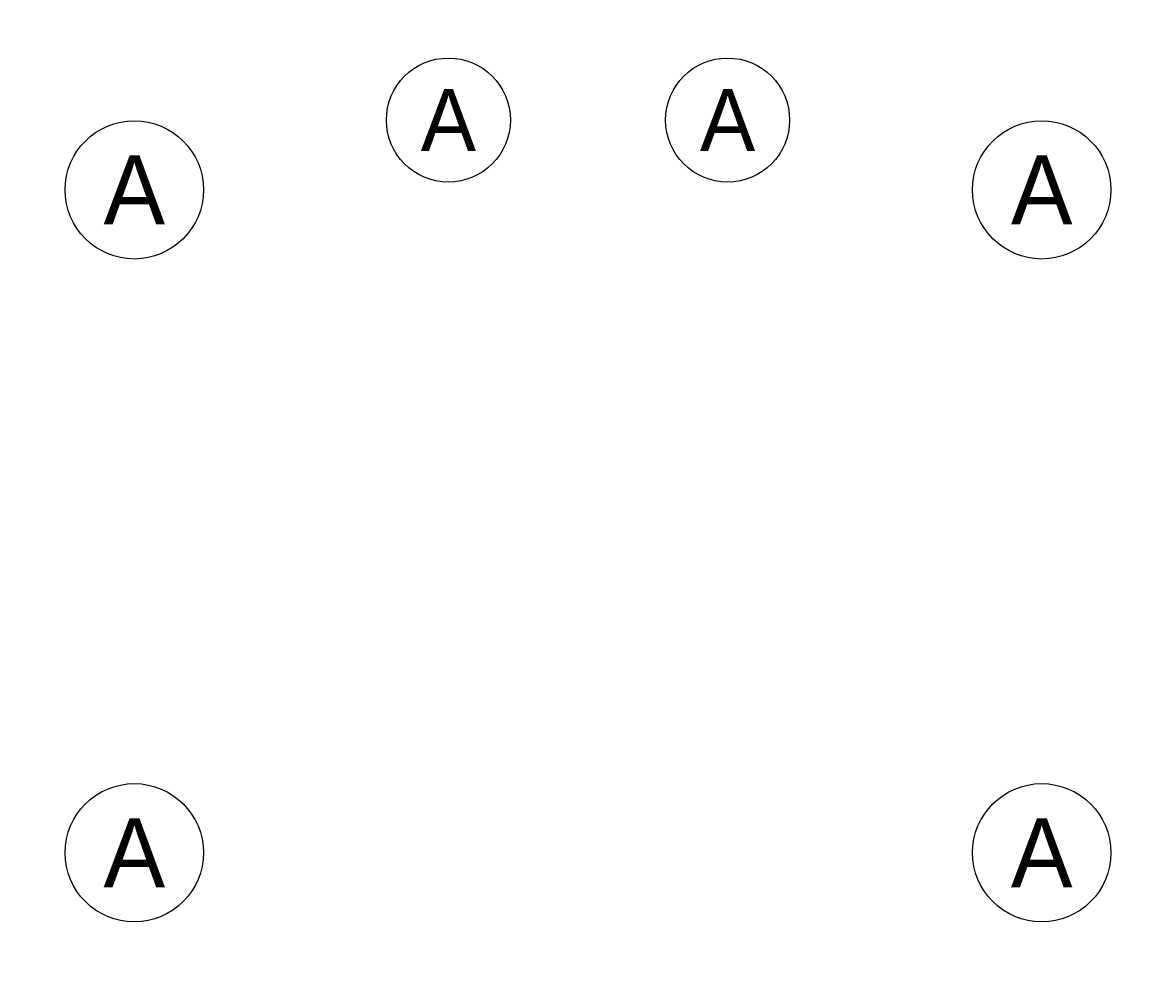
# Model space of a CAD drawing. Extents: x 0 to 3292, y 0 to 2151.
# Tile 39 of 50: x 2616 to 2935, y 18 to 283. Entities that reach past the tile are written whole.
import ezdxf
from ezdxf.enums import TextEntityAlignment as Align

# ---------------------------------------------------------------- set-up
doc = ezdxf.new("R2010")
doc.units = 0

# ---------------------------------------------------------------- blocks, each defined once
blk = doc.blocks.new('FIGURE_CIRCLE')
blk.add_circle((0, 0), 0.5)

msp = doc.modelspace()

# ---------------------------------------------------------------- block references
at = {"layer": 'MANUFACTURING_NCDRILL_FIGURE'}
for p, xscale, yscale in [((2736.22, 255.91), 35, 35), ((2814.96, 255.91), 35, 35), ((2647.64, 236.22), 39, 39), ((2903.54, 236.22), 39, 39), ((2647.64, 49.22), 39, 39), ((2903.54, 49.22), 39, 39)]:
    msp.add_blockref('FIGURE_CIRCLE', p, dxfattribs=dict(at, xscale=xscale, yscale=yscale))

# ---------------------------------------------------------------- texts
for height, p in [(17.5, (2736.22, 255.91)), (17.5, (2814.96, 255.91)), (19.5, (2647.64, 236.22)), (19.5, (2903.54, 236.22)), (19.5, (2647.64, 49.22)), (19.5, (2903.54, 49.22))]:
    msp.add_text('A', height=height, dxfattribs=at).set_placement(p, align=Align.MIDDLE_CENTER)

doc.saveas('drawing.dxf')
